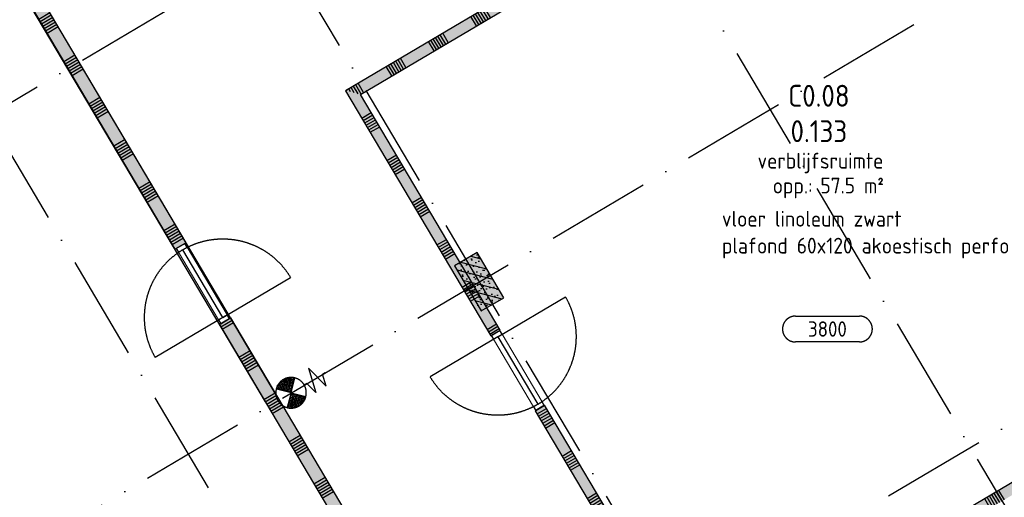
# Model space of a CAD drawing. Header units: millimetres. Extents: x 20872 to 297961, y -293704 to 213007.
# Tile 32 of 256: x 56295 to 67569, y -114254 to -108782. Entities that reach past the tile are written whole.
import ezdxf
from ezdxf.enums import TextEntityAlignment as Align
from ezdxf.xclip import XClip

# ---------------------------------------------------------------- set-up
doc = ezdxf.new("R2010")
doc.units = ezdxf.units.MM
doc.header["$LTSCALE"] = 100
doc.header["$XCLIPFRAME"] = 2
doc.linetypes.add('ACAD_ISO10W100', pattern=[18, 12, -3, 0, -3])
for name, color, linetype in [('A--L$7--_stramien', 1, 'Continuous'), ('A--L20--_bovenbouw', 3, 'Continuous'), ('A--L30--_afbouw', 7, 'Continuous'), ('A--L65--_beveiligingsinstallaties', 8, 'Continuous'), ('A--T$1--_algemeen', 1, 'Continuous'), ('XREFS', 9, 'Continuous')]:
    doc.layers.add(name, color=color, linetype=linetype)
doc.styles.add('BURO standaard', font='isocp.shx')
doc.styles.add('JINX standaard', font='isocp.shx')

# ---------------------------------------------------------------- blocks, each defined once
blk = doc.blocks.new('AL_plafondhoog_01_P03_BV')
at = {"color": 1, "linetype": 'ByBlock', "lineweight": -2, "ltscale": 2}
for points in [[(-5.24, 2.11), (5.24, 2.11)], [(5.24, -2.11), (-5.24, -2.11)]]:
    blk.add_lwpolyline(points, dxfattribs=at)
at = {"color": 1, "linetype": 'ByBlock', "lineweight": -2}
for centre, start, end in [((-5.24, 0), 90, 270), ((5.24, 0), 270, 90)]:
    blk.add_arc(centre, 2.11, start, end, dxfattribs=at)
at = {"color": 2, "linetype": 'ByBlock', "lineweight": -2, "style": 'BURO standaard', "flags": 4}
blk.add_attdef('BURO_RTE:PLAFOND', text='', height=2.5, dxfattribs=at).set_placement((0, 0), align=Align.MIDDLE_CENTER)
blk = doc.blocks.new('BURO_onderaanzicht')
at = {"color": 7}
blk.add_line((-432, 0), (432, 0), dxfattribs=at)
blk = doc.blocks.new('AL_ruimteno_03_P03_BV_GLU-X11 (2)')
at = {"color": 1, "style": 'JINX standaard'}
blk.add_text('opp.:', height=1.8, dxfattribs=at).set_placement((-0.02, -9.72), align=Align.RIGHT)
at = {"color": 2, "linetype": 'ByBlock', "lineweight": -2, "style": 'BURO standaard', "flags": 4}
for tag, p in [('BURO_RTE:RUIMTENUMMER_LEEG', (0.69, 1.47)), ('BURO_RTE:RUIMTENUMMER_TOTAAL', (0.69, -2.59))]:
    blk.add_attdef(tag, text='', height=2.5, dxfattribs=at).set_placement(p, align=Align.MIDDLE_CENTER)
at = {"color": 1, "linetype": 'ByBlock', "lineweight": -2, "style": 'BURO standaard', "flags": 4}
blk.add_attdef('BURO_RTE:BOUWBESLUIT', text='', height=1.8, dxfattribs=at).set_placement((0.86, -5.97), align=Align.MIDDLE_CENTER)
blk.add_attdef('BURO_RTE:OPP', text='', height=1.8, dxfattribs=at).set_placement((0.86, -8.81), align=Align.MIDDLE_LEFT)
blk = doc.blocks.new('65_brandslanghas_01_P03_BV')
at = {"color": 1}
for p, q in [((0, 0), (-123, 122)), ((-120, 120), (-88, 152)), ((7, 7), (-117, 130)), ((-107, 107), (-45, 169)), ((19, 19), (-103, 141)), ((-95, 95), (-15, 174)), ((31, 31), (-88, 151)), ((-82, 82), (10, 175)), ((44, 44), (-72, 160)), ((-70, 70), (32, 172)), ((-58, 58), (52, 167)), ((56, 56), (-54, 166)), ((-45, 45), (70, 160)), ((69, 69), (-34, 172)), ((-33, 33), (86, 152)), ((-21, 21), (101, 143)), ((81, 81), (-13, 175)), ((-8, 8), (115, 132)), ((0, 0), (122, 122)), ((93, 93), (12, 175)), ((106, 106), (41, 170)), ((118, 118), (81, 155)), ((315, 140), (245, -140)), ((315, 140), (385, -140)), ((0, 0), (-123, -123)), ((-116, -133), (8, -8)), ((-52, -169), (-110, -110)), ((-103, -144), (20, -20)), ((-21, -175), (-98, -98)), ((-88, -153), (33, -33)), ((5, -176), (-85, -85)), ((28, -174), (-73, -73)), ((-71, -161), (45, -45)), ((48, -169), (-61, -61)), ((-53, -168), (58, -58)), ((66, -163), (-48, -48)), ((83, -155), (-36, -36)), ((-33, -173), (70, -70)), ((99, -146), (-24, -24)), ((113, -135), (-11, -11)), ((-11, -176), (82, -82)), ((0, 0), (122, -123)), ((14, -176), (95, -95)), ((43, -171), (107, -107)), ((210, 0), (175, 0)), ((245, -140), (210, 0)), ((385, -140), (420, 0)), ((420, 0), (455, 0)), ((84, -155), (119, -119))]:
    blk.add_line(p, q, dxfattribs=at)
at = {"color": 1, "ltscale": 2}
blk.add_lwpolyline([(-124, -125, 0.412892), (124, -125, -1.104742)], format="xyb", dxfattribs=at)
at = {"color": 1}
blk.add_arc((0, 0), 175, 314.9295, 226.2, dxfattribs=at)
blk = doc.blocks.new('AL_ruimteno_03_P03_BV_ruimteafwerking')
at = {"color": 1, "linetype": 'ByBlock', "lineweight": -2, "style": 'BURO standaard', "flags": 4}
for tag, p in [('BURO_RTE:VLOERAFWERKING', (0.86, 1.42)), ('BURO_RTE:PLAFONDAFWERKING', (0.86, -1.66)), ('BURO_RTE:WANDAFWERKING', (0.86, -4.73))]:
    blk.add_attdef(tag, text='', height=1.8, dxfattribs=at).set_placement(p, align=Align.MIDDLE_LEFT)
blk = doc.blocks.new('stramienlijnen_1')
at = {"layer": 'A--L$7--_stramien', "color": 1, "linetype": 'ACAD_ISO10W100', "lineweight": -3}
for p, q in [((47999, 68712), (76352.4, 20826.6)), ((44667.3, 66739.2), (73020.6, 18853.8)), ((41335.5, 64766.5), (69688.8, 16881.1)), ((49269, 36168.4), (65927.8, 46032.2)), ((51561.7, 32296.2), (68220.5, 42160)), ((53854.4, 28424.1), (70513.2, 38287.9))]:
    blk.add_line(p, q, dxfattribs=at)
blk = doc.blocks.new('2016-02-04 100 begane grond bestaand')
at = {"layer": 'A--L20--_bovenbouw', "linetype": 'Continuous', "lineweight": -3}
for points in [[(60199, 40361), (66734, 44229), (66671, 44337), (60028, 40404)], [(54927, 44196), (54798, 44119), (58074, 38587), (58203, 38663)], [(60199, 40361), (60028, 40404), (61690, 37597), (61798, 37661)], [(61275, 38397), (61580, 37881), (61839, 38033), (61533, 38550)], [(58712, 37803), (58583, 37726), (59893, 35515), (60022, 35591)], [(64089, 33730), (64148, 33692), (70683, 37561), (70620, 37668), (64084, 33799)], [(62307, 36800), (62200, 36737), (66250, 29896), (66358, 29959), (64148, 33692), (64089, 33730), (64084, 33799)]]:
    blk.add_hatch(color=60, dxfattribs=at).paths.add_polyline_path(points, flags=0)
h = blk.add_hatch(dxfattribs=at)
h.set_pattern_fill('SWAND', color=1, scale=5, angle=30.6264, style=0)
h.set_pattern_definition([(120.626, (60145.65, 40328.66), (-484.036, -286.56), []), (120.626, (60172.54, 40344.6), (-484.036, -286.56), []), (120.626, (60199.4, 40360.5), (-484.036, -286.56), []), (120.626, (60226.3, 40376.4), (-484.036, -286.56), []), (120.626, (60253.2, 40392.34), (-484.036, -286.56), []), (120.626, (60280.1, 40408.26), (-484.036, -286.56), []), (120.626, (60307, 40424.2), (-484.036, -286.56), [])])
h.paths.add_polyline_path([(60199, 40361), (66734, 44229), (66671, 44337), (60028, 40404)], flags=0)
h = blk.add_hatch(dxfattribs=at)
h.set_pattern_fill('SWAND', color=1, scale=5, angle=120.6301, style=0)
h.set_pattern_definition([(210.63, (60021.7, 35591.2), (286.59, -484.017), []), (210.63, (60005.8, 35618.07), (286.59, -484.017), []), (210.63, (59989.86, 35644.96), (286.59, -484.017), []), (210.63, (59973.94, 35671.85), (286.59, -484.017), []), (210.63, (59958, 35698.74), (286.59, -484.017), []), (210.63, (59942.1, 35725.6), (286.59, -484.017), []), (210.63, (59926.2, 35752.5), (286.59, -484.017), [])])
h.paths.add_polyline_path([(58712, 37803), (58583, 37726), (59893, 35515), (60022, 35591)], flags=0)
h.paths.add_polyline_path([(54927, 44196), (54798, 44119), (58074, 38587), (58203, 38663)], flags=0)
h = blk.add_hatch(dxfattribs=at)
h.set_pattern_fill('SWAND', color=1, scale=5, angle=-59.3703, style=0)
h.set_pattern_definition([(30.6297, (60060, 40350.6), (-286.586, 484.02), []), (30.6297, (60075.95, 40323.7), (-286.586, 484.02), []), (30.6297, (60091.87, 40296.8), (-286.586, 484.02), []), (30.6297, (60107.8, 40269.9), (-286.586, 484.02), []), (30.6297, (60123.7, 40243.04), (-286.586, 484.02), []), (30.6297, (60139.63, 40216.15), (-286.586, 484.02), []), (30.6297, (60155.55, 40189.26), (-286.586, 484.02), [])])
h.paths.add_polyline_path([(68416, 26239), (68523, 26302), (66867, 29099), (66760, 29035)], flags=0)
h.paths.add_polyline_path([(60199, 40361), (60028, 40404), (61690, 37597), (61798, 37661)], flags=0)
h.paths.add_polyline_path([(62307, 36800), (62200, 36737), (66250, 29896), (66358, 29959), (64148, 33692), (64089, 33730), (64084, 33799)], flags=0)
h = blk.add_hatch(dxfattribs=at)
h.set_pattern_fill('PREFB', color=1, scale=5, angle=-59.3699, style=0)
h.set_pattern_definition([(345.63, (61274.77, 38396.87), (23.825, 92.997), []), (317.63, (61274.77, 38396.87), (81.828, 18.482), [0, -81.6, -46.2, 0, -67.2]), (348.63, (61274.77, 38396.87), (60.4637, 57.2027), [0, -80.8, 0, -82.4, 0, -66.4]), (11.63, (61274.77, 38396.87), (33.4675, 75.497), [0, -80, 0, -480, -65.8])])
h.paths.add_polyline_path([(61275, 38397), (61580, 37881), (61839, 38033), (61533, 38550)], flags=0)
h = blk.add_hatch(dxfattribs=at)
h.set_pattern_fill('SWAND', color=1, scale=5, angle=30.6264, style=0)
h.set_pattern_definition([(120.626, (64094.16, 33659.97), (-484.036, -286.56), []), (120.626, (64121.05, 33675.9), (-484.036, -286.56), []), (120.626, (64147.94, 33691.8), (-484.036, -286.56), []), (120.626, (64174.83, 33707.73), (-484.036, -286.56), []), (120.626, (64201.7, 33723.65), (-484.036, -286.56), []), (120.626, (64228.6, 33739.57), (-484.036, -286.56), []), (120.626, (64255.5, 33755.5), (-484.036, -286.56), [])])
h.paths.add_polyline_path([(64089, 33730), (64148, 33692), (70683, 37561), (70620, 37668), (64084, 33799)], flags=0)
at = {"layer": 'A--L20--_bovenbouw', "color": 2, "linetype": 'Continuous', "lineweight": -3}
for p, q in [((66671, 44337), (60028, 40404)), ((60199, 40361), (66734, 44229)), ((54798, 44119), (58074, 38587)), ((58203, 38663), (54927, 44196)), ((60028, 40404), (61690, 37597)), ((61798, 37661), (60199, 40361)), ((58074, 38587), (58203, 38663)), ((58712, 37803), (58583, 37726)), ((60022, 35591), (58712, 37803)), ((58583, 37726), (59893, 35515)), ((61690, 37597), (61798, 37661)), ((70620, 37668), (64084, 33799)), ((62307, 36800), (62200, 36737)), ((64084, 33799), (62307, 36800)), ((62200, 36737), (66250, 29896))]:
    blk.add_line(p, q, dxfattribs=at)
at = {"layer": 'A--L20--_bovenbouw', "color": 1}
for p, q in [((59109, 36838), (54798, 44119)), ((59238, 36914), (54927, 44196))]:
    blk.add_line(p, q, dxfattribs=at)
at = {"layer": 'A--L20--_bovenbouw', "color": 3, "linetype": 'Continuous', "lineweight": -3}
for p, q in [((61533, 38550), (61275, 38397)), ((61839, 38033), (61533, 38550)), ((61275, 38397), (61580, 37881)), ((61580, 37881), (61839, 38033))]:
    blk.add_line(p, q, dxfattribs=at)
at = {"layer": 'A--L30--_afbouw', "color": 2, "linetype": 'Continuous', "lineweight": -3}
for p, q in [((58187, 38654), (58089, 38596)), ((58089, 38596), (58115, 38553)), ((58115, 38553), (58213, 38611)), ((58213, 38611), (58187, 38654)), ((58671, 37837), (58573, 37778)), ((58573, 37778), (58599, 37735)), ((58599, 37735), (58697, 37793)), ((58697, 37793), (58671, 37837)), ((61793, 37658), (61695, 37600)), ((61819, 37615), (61793, 37658)), ((61695, 37600), (61721, 37557)), ((61721, 37557), (61819, 37615)), ((62277, 36840), (62179, 36782)), ((62179, 36782), (62205, 36739)), ((62205, 36739), (62303, 36797)), ((62303, 36797), (62277, 36840))]:
    blk.add_line(p, q, dxfattribs=at)
at = {"layer": 'A--L30--_afbouw', "color": 1, "linetype": 'Continuous', "lineweight": 18}
for p, q in [((58671, 37837), (58213, 38611)), ((58573, 37778), (58115, 38553)), ((61721, 37557), (62179, 36782)), ((61819, 37615), (62277, 36840))]:
    blk.add_line(p, q, dxfattribs=at)
at = {"layer": 'A--L30--_afbouw', "color": 1, "linetype": 'Continuous', "lineweight": -3}
for p, q in [((58622, 37807), (57848, 37349)), ((61770, 37586), (60995, 37127))]:
    blk.add_line(p, q, dxfattribs=at)
for points in [[(58622, 37807), (59397, 38266)], [(61770, 37586), (62544, 38044)]]:
    blk.add_lwpolyline(points, dxfattribs=at)
at = {"layer": 'A--L30--_afbouw', "color": 1, "linetype": 'Continuous', "lineweight": -3, "extrusion": (0, 0, -1)}
for centre, start, end in [((-58622, 37807), 59.3699, 149.3699), ((-61770, 37586), 239.3703, 329.3703)]:
    blk.add_arc(centre, 900, start, end, dxfattribs=at)
at = {"layer": 'A--L30--_afbouw', "color": 1, "linetype": 'Continuous', "lineweight": -3}
for centre, start, end in [((58622, 37807), 120.6301, 210.6301), ((61770, 37586), 300.6297, 30.6297)]:
    blk.add_arc(centre, 900, start, end, dxfattribs=at)
at = {"layer": 'A--L$7--_stramien'}
blk.add_blockref('stramienlijnen_1', (0, 0), dxfattribs=at)
at = {"layer": 'A--L30--_afbouw', "color": 1, "linetype": 'Continuous', "lineweight": -3, "extrusion": (1.15578e-17, 2.02754e-17, -1), "xscale": 1.041666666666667, "zscale": -1, "rotation": 59.3698847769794}
blk.add_blockref('BURO_onderaanzicht', (-58393, 38195), dxfattribs=at)
at = {"layer": 'A--L30--_afbouw', "color": 1, "linetype": 'Continuous', "lineweight": -3, "xscale": 1.041666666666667, "rotation": 300.6296654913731}
blk.add_blockref('BURO_onderaanzicht', (61999, 37199, -400), dxfattribs=at)
at = {"layer": 'A--L65--_beveiligingsinstallaties', "color": 8, "linetype": 'Continuous', "lineweight": -3, "rotation": 30.63011522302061}
blk.add_blockref('65_brandslanghas_01_P03_BV', (59403, 36944), dxfattribs=at)
blk.add_blockref('65_brandslanghas_01_P03_BV', (59403, 36944), dxfattribs=at)
at = {"layer": 'A--T$1--_algemeen', "color": 8, "linetype": 'Continuous', "lineweight": -3}
ref = blk.add_blockref('AL_ruimteno_03_P03_BV_GLU-X11 (2)', (65378, 40199), dxfattribs=dict(at, xscale=100, yscale=100, zscale=100))
ref.add_attrib('BURO_RTE:RUIMTENUMMER_TOTAAL', '0.133', dxfattribs={"layer": '0', "color": 2, "linetype": 'ByBlock', "lineweight": -2, "height": 250, "style": 'BURO standaard'}).set_placement((65447, 39940), align=Align.MIDDLE_CENTER)
ref.add_attrib('BURO_RTE:BOUWBESLUIT', 'verblijfsruimte', dxfattribs={"layer": '0', "color": 1, "linetype": 'ByBlock', "lineweight": -2, "height": 180, "style": 'BURO standaard'}).set_placement((65465, 39602), align=Align.MIDDLE_CENTER)
ref.add_attrib('BURO_RTE:RUIMTENUMMER_LEEG', 'C0.08', dxfattribs={"layer": '0', "color": 2, "linetype": 'ByBlock', "lineweight": -2, "height": 250, "style": 'BURO standaard'}).set_placement((65447, 40346), align=Align.MIDDLE_CENTER)
ref.add_attrib('BURO_RTE:OPP', '57.5 m²', dxfattribs={"layer": '0', "color": 1, "linetype": 'ByBlock', "lineweight": -2, "height": 180, "style": 'BURO standaard'}).set_placement((65465, 39318), align=Align.MIDDLE_LEFT)
ref = blk.add_blockref('AL_ruimteno_03_P03_BV_ruimteafwerking', (64250, 38795), dxfattribs=dict(at, xscale=100, yscale=100, zscale=100))
ref.add_attrib('BURO_RTE:VLOERAFWERKING', 'vloer linoleum zwart', dxfattribs={"layer": '0', "color": 1, "linetype": 'ByBlock', "lineweight": -2, "height": 180, "style": 'BURO standaard'}).set_placement((64337, 38937), align=Align.MIDDLE_LEFT)
ref.add_attrib('BURO_RTE:PLAFONDAFWERKING', 'plafond 60x120 akoestisch perfo', dxfattribs={"layer": '0', "color": 1, "linetype": 'ByBlock', "lineweight": -2, "height": 180, "style": 'BURO standaard'}).set_placement((64337, 38629), align=Align.MIDDLE_LEFT)
at = {"layer": 'A--T$1--_algemeen', "color": 1, "linetype": 'Continuous', "lineweight": -3}
ref = blk.add_blockref('AL_plafondhoog_01_P03_BV', (65545, 37674), dxfattribs=dict(at, xscale=70, yscale=70, zscale=70))
ref.add_attrib('BURO_RTE:PLAFOND', '3800', dxfattribs={"layer": '0', "color": 2, "linetype": 'ByBlock', "lineweight": -2, "height": 175, "style": 'BURO standaard'}).set_placement((65545, 37674), align=Align.MIDDLE_CENTER)

msp = doc.modelspace()

# ---------------------------------------------------------------- block references
at = {"layer": 'XREFS'}
ref = msp.add_blockref('2016-02-04 100 begane grond bestaand', (-1, -150000), dxfattribs=at)
XClip(ref).set_block_clipping_path([(116767.0762143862, 29769.3836009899), (164491.5066313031, 13442.9004429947), (179861.076214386, 13442.9004429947), (179861.076214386, -11696.8579780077), (20873.0762143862, -11696.8579780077), (20873.0762143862, 82263.1420219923), (116767.0762143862, 82263.1420219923)])

doc.saveas('drawing.dxf')
